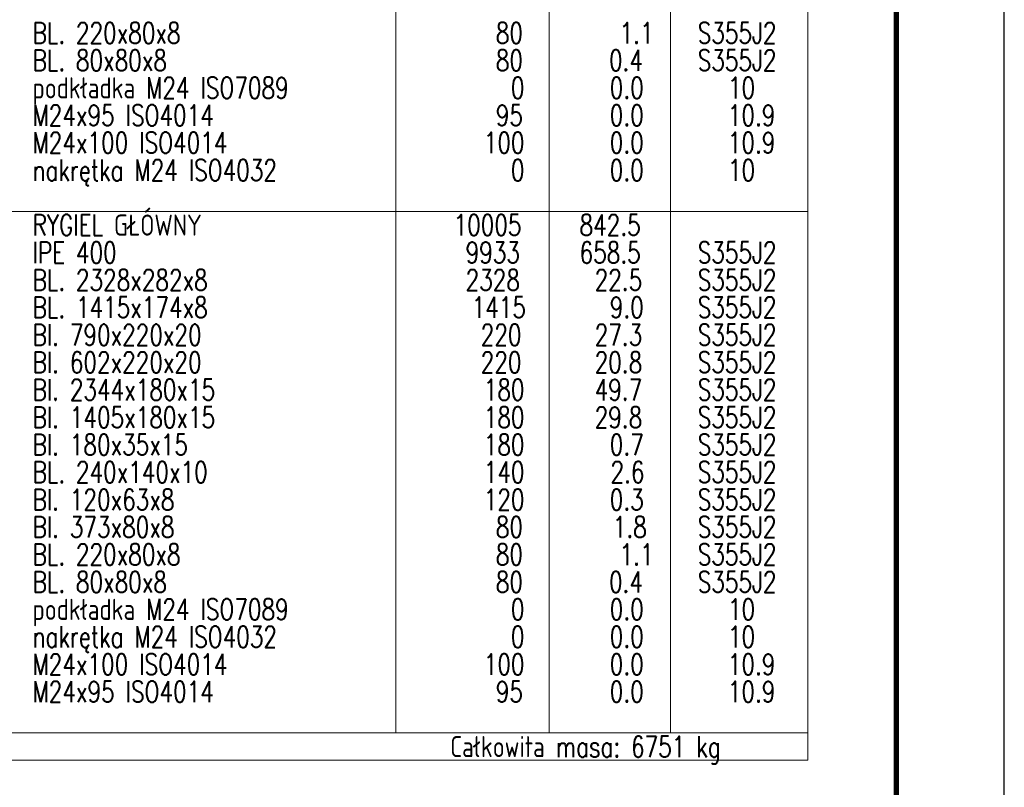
# Model space of a CAD drawing. Header units: millimetres. Extents: x 3526 to 4380, y 11541 to 12002.
# Tile 112 of 127: x 4286 to 4378, y 11680 to 11752. Entities that reach past the tile are written whole.
import ezdxf

# ---------------------------------------------------------------- set-up
doc = ezdxf.new("R2010")
doc.units = ezdxf.units.MM
doc.header["$LTSCALE"] = 10
doc.layers.add('_FORMATKA', color=8, linetype='Continuous', plot=False)
doc.layers.add('_RAMKA', color=7, linetype='Continuous', lineweight=35)
doc.layers.add('PS_TEXT', color=3, linetype='Continuous', lineweight=18)
doc.styles.add('simplex', font='simplex.shx', dxfattribs={"width": 0.75})

msp = doc.modelspace()

# ---------------------------------------------------------------- linework, layer by layer
at = {"layer": '_FORMATKA', "lineweight": -3}
msp.add_lwpolyline([(3527.638, 11553.623), (4377.638, 11553.623), (4377.638, 11973.623), (3527.638, 11973.623)], close=True, dxfattribs=at)
at = {"layer": '_RAMKA', "lineweight": -3, "const_width": 0.5}
msp.add_lwpolyline([(3557.638, 11563.623), (4367.638, 11563.623), (4367.638, 11963.623), (3557.638, 11963.623)], close=True, dxfattribs=at)
at = {"layer": 'PS_TEXT', "color": 3}
for p, q in [((4321.309, 11934.651), (4321.309, 11685.437)), ((4335.491, 11934.651), (4335.491, 11685.437)), ((4346.739, 11934.651), (4346.739, 11685.437)), ((4267.026, 11733.754), (4359.454, 11733.754)), ((4267.026, 11685.437), (4359.454, 11685.437))]:
    msp.add_line(p, q, dxfattribs=at)
at = {"layer": 'PS_TEXT', "color": 7}
for p, q in [((4359.454, 11682.894), (4359.454, 11934.651)), ((4267.026, 11682.894), (4359.454, 11682.894))]:
    msp.add_line(p, q, dxfattribs=at)

# ---------------------------------------------------------------- texts
at = {"layer": 'PS_TEXT', "color": 4, "style": 'simplex', "width": 0.75}
for s, height, p in [('BL. 220x80x8', 1.95615, (4287.672, 11749.306)), ('80', 1.9562, (4330.564, 11749.306)), ('1.1', 1.9562, (4342.022, 11749.306)), ('S355J2', 1.9562, (4349.254, 11749.306)), ('BL. 80x80x8', 1.95615, (4287.672, 11746.763)), ('80', 1.9562, (4330.564, 11746.763)), ('0.4', 1.9562, (4341.044, 11746.763)), ('S355J2', 1.9562, (4349.254, 11746.763)), ('podkładka M24 ISO7089', 1.95615, (4287.672, 11744.22)), ('0', 1.956, (4331.962, 11744.22)), ('0.0', 1.9562, (4341.114, 11744.22)), ('10', 1.9562, (4352.049, 11744.22)), ('M24x95 ISO4014', 1.95615, (4287.672, 11741.677)), ('95', 1.9562, (4330.564, 11741.677)), ('0.0', 1.9562, (4341.114, 11741.677)), (' 10.9', 1.9562, (4351.036, 11741.677)), ('M24x100 ISO4014', 1.95615, (4287.672, 11739.134)), ('100', 1.9562, (4329.447, 11739.134)), ('0.0', 1.9562, (4341.114, 11739.134)), (' 10.9', 1.9562, (4351.036, 11739.134)), ('nakrętka M24 ISO4032', 1.95615, (4287.672, 11736.591)), ('0', 1.956, (4331.962, 11736.591)), ('0.0', 1.9562, (4341.114, 11736.591)), ('10', 1.9562, (4352.049, 11736.591)), ('IPE 400', 1.9562, (4287.672, 11728.962)), ('9933', 1.9562, (4327.77, 11728.962)), ('658.5', 1.9562, (4338.319, 11728.962)), ('S355J2', 1.9562, (4349.254, 11728.962)), ('BL. 2328x282x8', 1.95615, (4287.672, 11726.419)), ('2328', 1.9562, (4327.77, 11726.419)), ('22.5', 1.9562, (4339.716, 11726.419)), ('S355J2', 1.9562, (4349.254, 11726.419)), ('BL. 1415x174x8', 1.95615, (4287.672, 11723.876)), ('1415', 1.9562, (4328.329, 11723.876)), ('9.0', 1.9562, (4341.114, 11723.876)), ('S355J2', 1.9562, (4349.254, 11723.876)), ('Bl. 790x220x20', 1.95615, (4287.672, 11721.333)), ('220', 1.9562, (4329.167, 11721.333)), ('27.3', 1.9562, (4339.716, 11721.333)), ('S355J2', 1.9562, (4349.254, 11721.333)), ('Bl. 602x220x20', 1.95615, (4287.672, 11718.79)), ('220', 1.9562, (4329.167, 11718.79)), ('20.8', 1.9562, (4339.716, 11718.79)), ('S355J2', 1.9562, (4349.254, 11718.79)), ('Bl. 2344x180x15', 1.95615, (4287.672, 11716.247)), ('180', 1.9562, (4329.447, 11716.247)), ('49.7', 1.9562, (4339.716, 11716.247)), ('S355J2', 1.9562, (4349.254, 11716.247)), ('Bl. 1405x180x15', 1.95615, (4287.672, 11713.704)), ('180', 1.9562, (4329.447, 11713.704)), ('29.8', 1.9562, (4339.716, 11713.704)), ('S355J2', 1.9562, (4349.254, 11713.704)), ('Bl. 180x35x15', 1.95615, (4287.672, 11711.161)), ('180', 1.9562, (4329.447, 11711.161)), ('0.7', 1.9562, (4341.114, 11711.161)), ('S355J2', 1.9562, (4349.254, 11711.161)), ('BL. 240x140x10', 1.95615, (4287.672, 11708.618)), ('140', 1.9562, (4329.447, 11708.618)), ('2.6', 1.9562, (4341.184, 11708.618)), ('S355J2', 1.9562, (4349.254, 11708.618)), ('Bl. 120x63x8', 1.95615, (4287.672, 11706.075)), ('120', 1.9562, (4329.447, 11706.075)), ('0.3', 1.9562, (4341.114, 11706.075)), ('S355J2', 1.9562, (4349.254, 11706.075)), ('Bl. 373x80x8', 1.95615, (4287.672, 11703.532)), ('80', 1.9562, (4330.564, 11703.532)), ('1.8', 1.9562, (4341.393, 11703.532)), ('S355J2', 1.9562, (4349.254, 11703.532)), ('BL. 220x80x8', 1.95615, (4287.672, 11700.989)), ('80', 1.9562, (4330.564, 11700.989)), ('1.1', 1.9562, (4342.022, 11700.989)), ('S355J2', 1.9562, (4349.254, 11700.989)), ('BL. 80x80x8', 1.95615, (4287.672, 11698.446)), ('80', 1.9562, (4330.564, 11698.446)), ('0.4', 1.9562, (4341.044, 11698.446)), ('S355J2', 1.9562, (4349.254, 11698.446)), ('podkładka M24 ISO7089', 1.95615, (4287.672, 11695.903)), ('0', 1.956, (4331.962, 11695.903)), ('0.0', 1.9562, (4341.114, 11695.903)), ('10', 1.9562, (4352.049, 11695.903)), ('nakrętka M24 ISO4032', 1.95615, (4287.672, 11693.36)), ('0', 1.956, (4331.962, 11693.36)), ('0.0', 1.9562, (4341.114, 11693.36)), ('10', 1.9562, (4352.049, 11693.36)), ('M24x100 ISO4014', 1.95615, (4287.672, 11690.817)), ('100', 1.9562, (4329.447, 11690.817)), ('0.0', 1.9562, (4341.114, 11690.817)), (' 10.9', 1.9562, (4351.036, 11690.817)), ('M24x95 ISO4014', 1.95615, (4287.672, 11688.274)), ('95', 1.9562, (4330.564, 11688.274)), ('0.0', 1.9562, (4341.114, 11688.274)), (' 10.9', 1.9562, (4351.036, 11688.274))]:
    msp.add_text(s, height=height, dxfattribs=at).set_placement(p)
at = {"layer": 'PS_TEXT', "color": 3, "style": 'simplex', "width": 0.75}
for s, height, p in [('RYGIEL GŁÓWNY', 1.95615, (4287.672, 11731.505)), ('10005', 1.9562, (4326.652, 11731.505)), ('842.5', 1.9562, (4338.319, 11731.505))]:
    msp.add_text(s, height=height, dxfattribs=at).set_placement(p)
at = {"layer": 'PS_TEXT', "color": 1, "style": 'simplex', "width": 0.75}
msp.add_text('Całkowita masa: 6751 kg', height=1.95615, dxfattribs=at).set_placement((4326.348, 11683.188))

doc.saveas('drawing.dxf')
